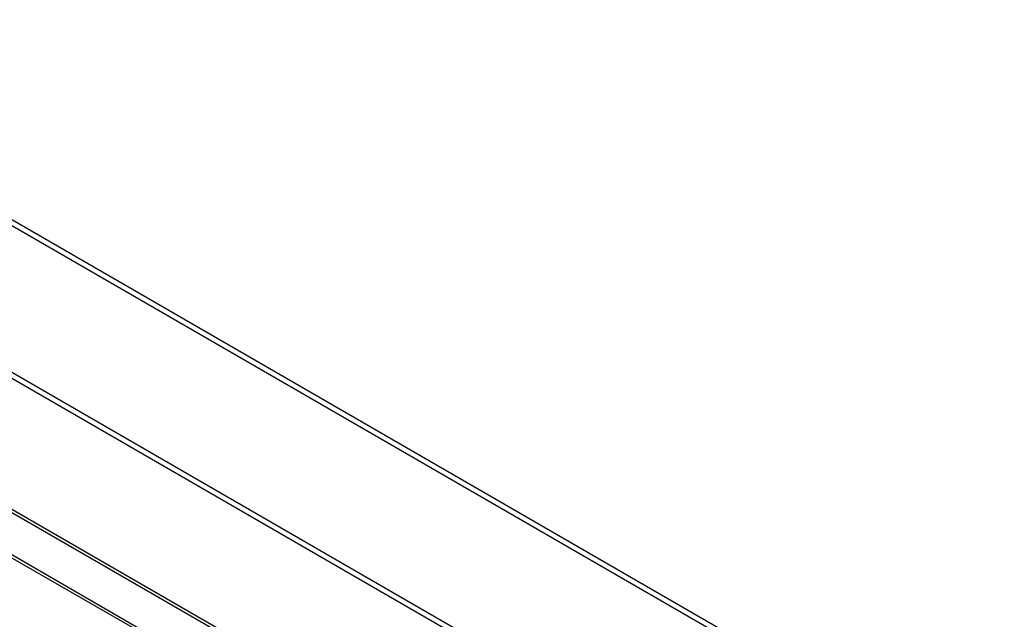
# Model space of a CAD drawing. Header units: inches. Extents: x 0 to 34, y 0 to 22.
# Tile 117 of 125: x 24.974 to 25.369, y 16.041 to 16.282. Entities that reach past the tile are written whole.
import ezdxf

# ---------------------------------------------------------------- set-up
doc = ezdxf.new("R2010")
doc.units = ezdxf.units.IN
doc.header["$LTSCALE"] = 1.87
doc.header["$MEASUREMENT"] = 0
doc.layers.get('0').update_dxf_attribs({"linetype": 'CONTINUOUS'})

msp = doc.modelspace()

# ---------------------------------------------------------------- linework, layer by layer
at = {"color": 7, "linetype": 'CONTINUOUS'}
for p, q in [((22.06541, 17.87639), (26.94444, 15.0593)), ((22.06688, 17.87795), (26.94592, 15.06085)), ((26.91807, 15.01316), (22.03903, 17.83025)), ((26.9187, 15.01523), (22.03967, 17.83232)), ((22.1125, 17.73551), (26.84305, 15.00415)), ((22.11328, 17.73374), (26.84382, 15.00238)), ((26.87508, 14.96724), (23.61431, 16.84997)), ((26.87402, 14.96663), (23.61325, 16.84936))]:
    msp.add_line(p, q, dxfattribs=at)

doc.saveas('drawing.dxf')
